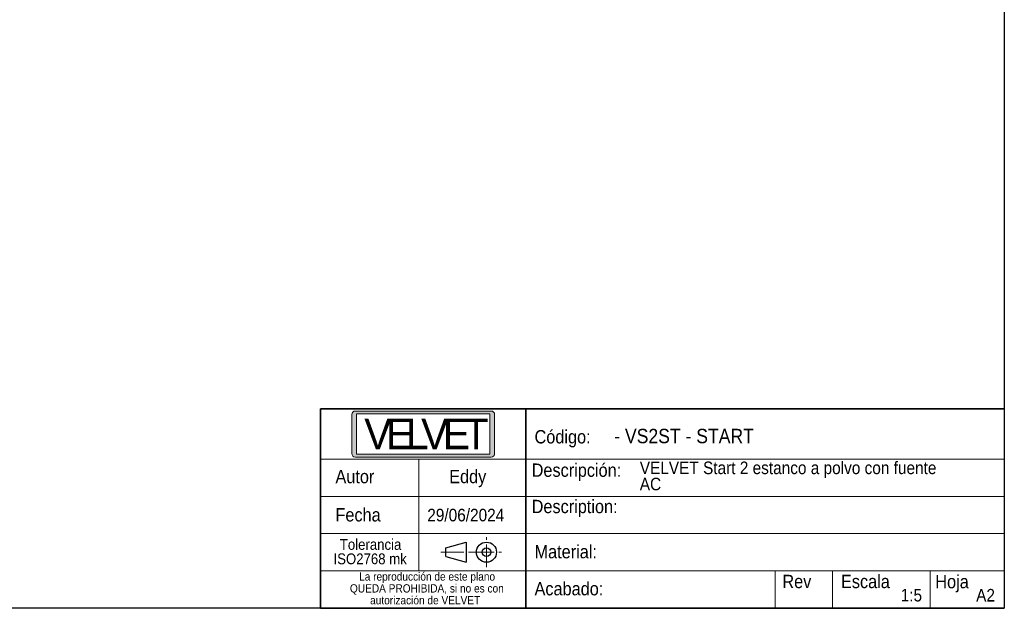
# Model space of a CAD drawing. Header units: millimetres. Extents: x 5 to 589, y 5 to 415.
# Tile 31 of 35: x 310 to 584, y 10 to 174. Entities that reach past the tile are written whole.
import ezdxf

# ---------------------------------------------------------------- set-up
doc = ezdxf.new("R2010")
doc.units = ezdxf.units.MM
doc.linetypes.add('SLD-Centrada-simple', pattern=[10.16, 6.35, -1.27, 1.27, -1.27])
doc.linetypes.add('SLD-Continua', pattern=[0])
doc.styles.add('SLDTEXTSTYLE0', font='Bauhaus Hv BT')
doc.styles.add('SLDTEXTSTYLE1', font='GOTHIC.TTF', dxfattribs={"width": 0.913})

msp = doc.modelspace()

# ---------------------------------------------------------------- hatches: boundary and pattern name
at = {"linetype": 'Continuous'}
h = msp.add_hatch(color=7, dxfattribs=at)
edge = h.paths.add_edge_path(flags=0)
edge.add_arc((403.6914, 53.0297), 1, 180, 270, ccw=False)
edge.add_line((402.6914, 53.0297), (402.6914, 63.8287))
edge.add_arc((403.6914, 63.8287), 1, 90, 180, ccw=False)
edge.add_line((403.6914, 64.8287), (441.38, 64.8287))
edge.add_arc((441.38, 63.8287), 1, 0, 90, ccw=False)
edge.add_line((442.38, 63.8287), (442.38, 53.0297))
edge.add_arc((441.38, 53.0297), 1, 270, 360, ccw=False)
edge.add_line((441.38, 52.0297), (403.6914, 52.0297))
h.paths.add_polyline_path([(441.041, 52.798), (441.041, 64.0688), (404.0416, 64.0688), (404.0416, 52.798)], flags=0)

# ---------------------------------------------------------------- linework, layer by layer
at = {"color": 7, "linetype": 'SLD-Continua', "lineweight": 25}
for p, q in [((584, 410), (584, 10)), ((428.8244, 26.7881), (434.4387, 28.3922)), ((434.4387, 28.3922), (434.4386, 22.8087)), ((428.8244, 24.4128), (428.8244, 26.7881)), ((428.8244, 24.4128), (434.4386, 22.8087)), ((584, 10), (10, 10))]:
    msp.add_line(p, q, dxfattribs=at)
at = {"color": 7, "linetype": 'SLD-Continua', "lineweight": 35}
for p, q in [((394, 65.4299), (584, 65.4299)), ((394, 65.4299), (394, 10.0998)), ((451.0106, 65.4299), (451.0106, 10.0998)), ((584, 10), (394, 10))]:
    msp.add_line(p, q, dxfattribs=at)
at = {"color": 7, "linetype": 'SLD-Continua', "lineweight": 18}
for p, q in [((402.6914, 63.8287), (402.6914, 53.0297)), ((403.6914, 64.8287), (441.38, 64.8287)), ((404.0416, 64.0688), (441.041, 64.0688)), ((404.0416, 64.0688), (404.0416, 52.798)), ((441.041, 64.0688), (441.041, 52.798)), ((442.38, 63.8287), (442.38, 53.0297)), ((403.6914, 52.0297), (441.38, 52.0297)), ((404.0416, 52.798), (441.041, 52.798)), ((394, 51.4299), (584, 51.4299)), ((421.3192, 51.4299), (421.3192, 20.4374)), ((394, 41.0974), (454.9161, 41.0974)), ((454.9161, 41.0974), (583.7372, 41.0974)), ((394, 30.7674), (451.0106, 30.7674)), ((451.0106, 30.7674), (584, 30.7674)), ((394, 20.4374), (584, 20.4374)), ((520.301, 20.4374), (520.301, 10)), ((536.2812, 20.4374), (536.2812, 10.0998)), ((563.3883, 20.4374), (563.3883, 10.0998))]:
    msp.add_line(p, q, dxfattribs=at)
at = {"color": 7, "linetype": 'SLD-Centrada-simple', "lineweight": 18}
for p, q in [((440.103, 21.4128), (440.103, 29.7881)), ((427.4593, 25.6004), (435.8346, 25.6004)), ((435.9153, 25.6004), (444.2906, 25.6004))]:
    msp.add_line(p, q, dxfattribs=at)
at = {"color": 7, "linetype": 'SLD-Continua', "lineweight": 25}
for radius in [2.7918, 1.1965]:
    msp.add_circle((440.103, 25.6004), radius, dxfattribs=at)
at = {"color": 7, "linetype": 'SLD-Continua', "lineweight": 18}
for centre, start, end in [((403.6914, 63.8287), 90, 180), ((441.38, 63.8287), 0, 90), ((403.6914, 53.0297), 180, 270), ((441.38, 53.0297), 270, 0)]:
    msp.add_arc(centre, 1, start, end, dxfattribs=at)

# ---------------------------------------------------------------- texts
at = {"color": 7, "linetype": 'Continuous', "lineweight": 0}
for s, insert, char_height, attachment_point, style in [('V', (406.1583, 62.6895), 8.4667, 1, 'SLDTEXTSTYLE0'), ('E', (412.1799, 62.6895), 8.4667, 1, 'SLDTEXTSTYLE0'), ('L', (417.7516, 62.6895), 8.4667, 1, 'SLDTEXTSTYLE0'), ('V', (421.9607, 62.693), 8.4667, 1, 'SLDTEXTSTYLE0'), ('E', (427.9748, 62.693), 8.4667, 1, 'SLDTEXTSTYLE0'), ('T', (433.815, 62.693), 8.4667, 1, 'SLDTEXTSTYLE0'), ('Código:', (453.4678, 59.5274), 3.70417, 1, 'SLDTEXTSTYLE1'), ('- VS2ST - START', (475.6147, 59.8848), 4, 1, 'SLDTEXTSTYLE1'), ('Descripción:', (452.67, 50.2506), 3.704167, 1, 'SLDTEXTSTYLE1'), ('VELVET Start 2 estanco a polvo con fuente ', (482.7173, 50.7927), 3.5, 1, 'SLDTEXTSTYLE1'), ('Autor', (398.1534, 48.4778), 3.70417, 1, 'SLDTEXTSTYLE1'), ('Eddy', (429.7517, 48.4778), 3.70417, 1, 'SLDTEXTSTYLE1'), ('AC', (482.7173, 46.2927), 3.5, 1, 'SLDTEXTSTYLE1'), ('Description:', (452.67, 40.1547), 3.704167, 1, 'SLDTEXTSTYLE1'), ('Fecha', (398.1534, 37.8459), 3.70417, 1, 'SLDTEXTSTYLE1'), ('29/06/2024', (434.3615, 37.668), 3.5, 2, 'SLDTEXTSTYLE1'), ('Tolerancia', (407.9157, 29.2523), 3, 2, 'SLDTEXTSTYLE1'), ('Material:', (453.4678, 27.5987), 3.70417, 1, 'SLDTEXTSTYLE1'), ('ISO2768 mk', (407.7941, 25.2523), 3, 2, 'SLDTEXTSTYLE1'), ('La reproducción de este plano ', (423.6166, 19.9945), 2.3, 2, 'SLDTEXTSTYLE1'), ('Rev', (522.337, 19.3122), 3.70417, 1, 'SLDTEXTSTYLE1'), ('Escala', (538.6206, 19.3122), 3.70417, 1, 'SLDTEXTSTYLE1'), ('Hoja', (564.8273, 19.2778), 3.70417, 1, 'SLDTEXTSTYLE1'), ('QUEDA PROHIBIDA, si no es con ', (423.5543, 16.6945), 2.3, 2, 'SLDTEXTSTYLE1'), ('Acabado:', (453.4678, 17.3098), 3.70417, 1, 'SLDTEXTSTYLE1'), ('autorización de VELVET', (423.0839, 13.3945), 2.3, 2, 'SLDTEXTSTYLE1'), ('1:5', (555.2093, 15.4088), 3.5, 1, 'SLDTEXTSTYLE1'), ('A2', (576.1782, 15.392), 3.5, 1, 'SLDTEXTSTYLE1')]:
    msp.add_mtext(s, dxfattribs=dict(at, insert=insert, char_height=char_height, attachment_point=attachment_point, style=style))

doc.saveas('drawing.dxf')
